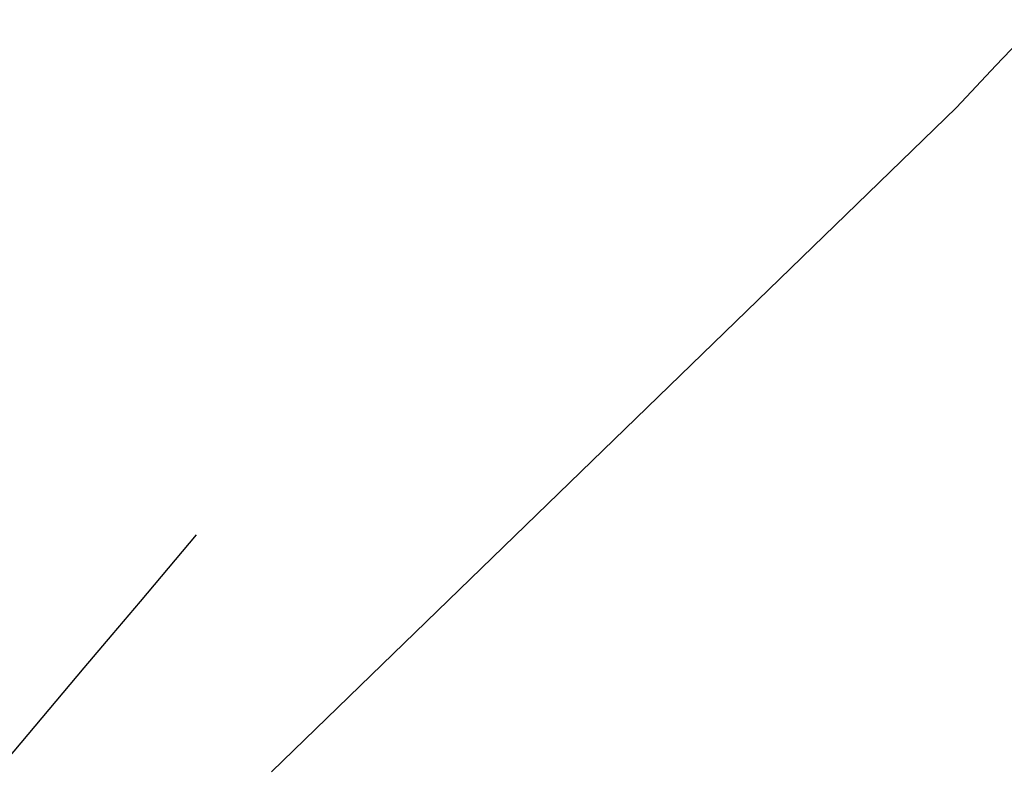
# Model space of a CAD drawing. Header units: millimetres. Extents: x 8 to 428, y 12 to 633.
# Tile 236 of 256: x 375.96331 to 375.97101, y 205.71497 to 205.72096. Entities that reach past the tile are written whole.
import ezdxf

# ---------------------------------------------------------------- set-up
doc = ezdxf.new("R2010")
doc.units = ezdxf.units.MM

msp = doc.modelspace()

# ---------------------------------------------------------------- linework, layer by layer
at = {"color": 7, "linetype": 'Continuous', "lineweight": 30}
msp.add_line((375.9652816, 205.7150805), (375.9706348, 205.7202739), dxfattribs=at)
at = {"color": 8, "linetype": 'Continuous', "lineweight": 0}
msp.add_open_spline([(375.9706348, 205.7202739), (375.9969575, 205.7481982), (376.0549995, 205.8097716), (376.1685494, 205.8742665), (376.3040238, 205.9184987), (376.4553613, 205.9341835), (376.620338, 205.9209388), (376.796983, 205.8768457), (376.9816497, 205.804648), (377.1551357, 205.7143627), (377.3134897, 205.614567), (377.4548747, 205.5119238), (377.5936205, 205.3972625), (377.7433867, 205.2568961), (377.9012743, 205.0876502), (378.0624383, 204.8884457), (378.2100475, 204.6782319), (378.3413626, 204.4608027), (378.4537447, 204.2399144), (378.5439777, 204.0194961), (378.6112459, 203.8037088), (378.6554188, 203.595748), (378.6761858, 203.398667), (378.6732909, 203.2154449), (378.6463491, 203.0492503), (378.5952189, 202.9026912), (378.5190078, 202.7810143), (378.4451993, 202.6989128), (378.3907212, 202.6669506), (378.3758927, 202.6582506)], degree=3, knots=[0, 0, 0, 0, 0.032934, 0.07262, 0.112211, 0.151666, 0.191025, 0.230604, 0.270409, 0.310307, 0.340202, 0.369996, 0.399646, 0.42918, 0.46869, 0.50839, 0.548206, 0.588044, 0.627828, 0.667542, 0.70721, 0.746879, 0.786553, 0.826215, 0.865853, 0.905499, 0.94524, 0.985095, 1, 1, 1, 1], dxfattribs=at)
at = {"color": 7, "linetype": 'Continuous', "lineweight": 30}
msp.add_open_spline([(375.9646934, 205.7169327), (375.9553209, 205.7058245), (375.9384199, 205.6857936), (375.9172058, 205.657989), (375.9009277, 205.6354435), (375.8866174, 205.6146171), (375.871034, 205.5907451), (375.8542645, 205.5633172), (375.8387676, 205.5360772), (375.8263481, 205.5127893), (375.8159337, 205.4922485), (375.8055595, 205.4707521), (375.7935032, 205.4442105), (375.7816195, 205.4159437), (375.7704685, 205.3872321), (375.7604842, 205.3595698), (375.7503032, 205.3289842), (375.7397455, 205.2941062), (375.7295743, 205.2563752), (375.7209206, 205.2198081), (375.7113509, 205.1740672), (375.7016956, 205.1178475), (375.6933978, 205.0502204), (375.6877933, 204.9792291), (375.6851007, 204.9021197), (375.6862786, 204.8179264), (375.6913927, 204.7344486), (375.6992761, 204.6582618), (375.7078802, 204.5967666), (375.7162334, 204.5465642), (375.7243802, 204.5029361), (375.7342198, 204.4558), (375.7458829, 204.4055707), (375.7591914, 204.3537417), (375.7733252, 204.3035808), (375.7886642, 204.2532866), (375.8055741, 204.2018116), (375.8255481, 204.1454989), (375.84859, 204.0854053), (375.8766028, 204.0176985), (375.9105221, 203.9420393), (375.9513894, 203.8582045), (375.9982487, 203.7697095), (376.0557503, 203.6696269), (376.1232315, 203.5623033), (376.1995478, 203.451955), (376.2818297, 203.3431118), (376.3695754, 203.2373409), (376.462079, 203.1362885), (376.5534396, 203.0457263), (376.6461419, 202.9624197), (376.7305703, 202.8937119), (376.8072861, 202.8364476), (376.8743346, 202.7898737), (376.9403752, 202.7473947), (377.0026539, 202.7102963), (377.0633445, 202.6766938), (377.1270288, 202.6441229), (377.1973406, 202.6114576), (377.280355, 202.5771048), (377.3690751, 202.5458994), (377.4625959, 202.519306), (377.5496186, 202.500201), (377.6402283, 202.4862901), (377.7275081, 202.4791777), (377.8083194, 202.4786238), (377.8755539, 202.4823024), (377.9313378, 202.4882988), (377.9855997, 202.49679), (378.0368569, 202.5073962), (378.079064, 202.5183504), (378.1104402, 202.5276765), (378.1343797, 202.5353876), (378.1606654, 202.544575), (378.1900173, 202.555787), (378.2161623, 202.5667492), (378.2371031, 202.5761728), (378.2512722, 202.5828363), (378.2630566, 202.5885781), (378.2756262, 202.594886), (378.2921417, 202.6034702), (378.3155492, 202.6163149), (378.3459061, 202.6340884), (378.3677388, 202.6483884), (378.3798434, 202.6563167)], degree=3, knots=[0, 0, 0, 0, 0.00946, 0.017059, 0.022795, 0.027848, 0.03415, 0.041727, 0.049029, 0.0546, 0.058892, 0.06405, 0.070204, 0.077893, 0.083937, 0.090216, 0.09703, 0.104875, 0.113897, 0.122328, 0.129049, 0.144012, 0.159104, 0.172378, 0.189198, 0.20759, 0.224882, 0.240538, 0.254096, 0.262119, 0.270887, 0.28042, 0.290483, 0.301024, 0.311437, 0.320432, 0.331002, 0.342122, 0.354164, 0.367135, 0.383012, 0.400104, 0.418419, 0.437675, 0.462714, 0.486756, 0.509783, 0.536062, 0.560864, 0.584199, 0.606661, 0.630147, 0.645444, 0.661227, 0.677186, 0.691257, 0.703968, 0.718292, 0.734018, 0.750815, 0.773349, 0.792265, 0.811882, 0.829619, 0.850616, 0.868221, 0.881558, 0.894264, 0.905052, 0.917524, 0.928618, 0.933847, 0.939087, 0.945148, 0.95217, 0.959824, 0.963948, 0.967402, 0.970186, 0.972588, 0.976557, 0.982454, 0.990272, 1, 1, 1, 1], dxfattribs=at)

doc.saveas('drawing.dxf')
